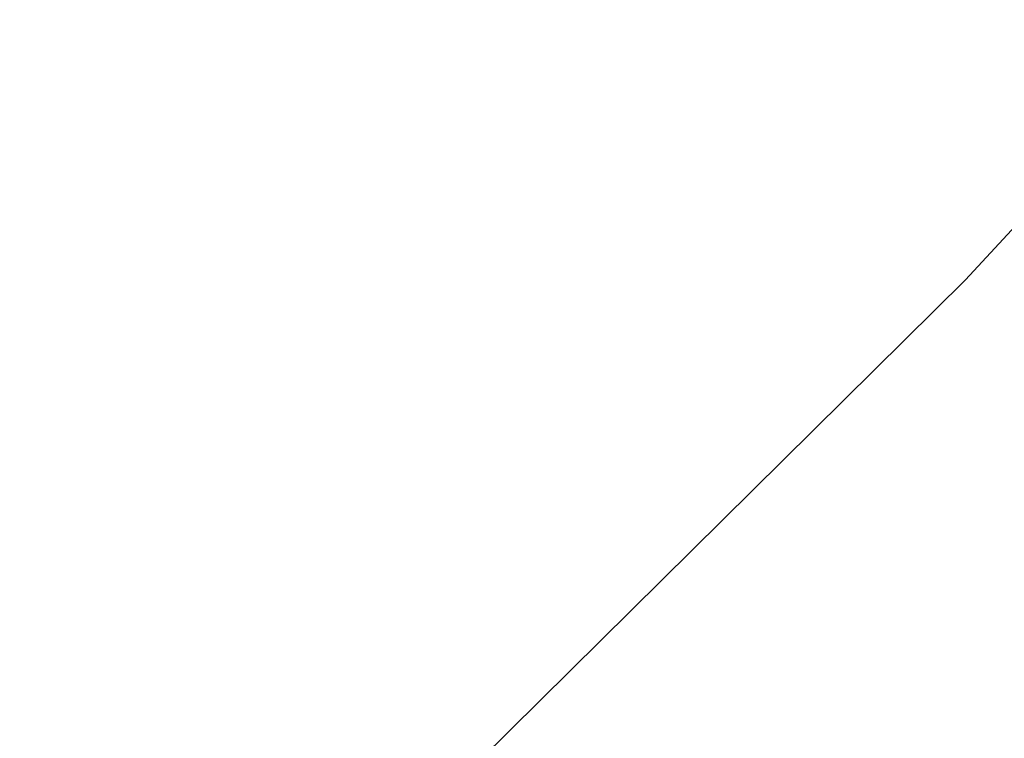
# Model space of a CAD drawing. Header units: millimetres. Extents: x 8 to 428, y 12 to 633.
# Tile 153 of 256: x 366.31882 to 366.32497, y 211.8852 to 211.88969. Entities that reach past the tile are written whole.
import ezdxf

# ---------------------------------------------------------------- set-up
doc = ezdxf.new("R2010")
doc.units = ezdxf.units.MM

msp = doc.modelspace()

# ---------------------------------------------------------------- linework, layer by layer
at = {"color": 7, "linetype": 'Continuous', "lineweight": 30}
msp.add_line((366.3193601, 211.8827576), (366.3247243, 211.8880615), dxfattribs=at)
at = {"color": 8, "linetype": 'Continuous', "lineweight": 0}
for points, knots in [([(363.4531709, 218.1680739), (363.4608004, 217.7171181), (363.4760604, 216.8151486), (363.506311, 215.4664949), (363.5429478, 214.121433), (363.5869215, 212.7804667), (363.6383642, 211.4436214), (363.6976083, 210.1110512), (363.7672144, 208.7386553), (363.8483195, 207.3272863), (363.9417536, 205.8777929), (364.0448452, 204.4346287), (364.1574247, 202.9981896), (364.2756847, 201.6122054), (364.3985941, 200.2764433), (364.5251606, 198.9906451), (364.6593163, 197.7118713), (364.8010896, 196.4398673), (364.9505646, 195.1739095), (365.1078494, 193.9130114), (365.2785458, 192.6143781), (365.4635913, 191.2784008), (365.6637422, 189.9061466), (365.8732428, 188.5405178), (366.0910451, 187.1817684), (366.2438929, 186.2822003), (366.3202853, 185.8326019)], [0, 0, 0, 0, 0.039963, 0.079931, 0.119909, 0.159898, 0.199904, 0.239928, 0.279975, 0.32405, 0.36814, 0.412232, 0.456315, 0.500375, 0.540396, 0.580373, 0.620295, 0.660171, 0.700031, 0.73991, 0.779841, 0.82384, 0.867889, 0.911952, 0.955994, 1, 1, 1, 1]), ([(366.3247243, 211.8880615), (366.3492608, 211.9145446), (366.4049903, 211.9746952), (366.5147363, 212.0374792), (366.6473697, 212.0805568), (366.7954526, 212.0942534), (366.9567588, 212.0780929), (367.1292305, 212.0304603), (367.309261, 211.9542429), (367.4781023, 211.8599039), (367.6319499, 211.7561997), (367.7690747, 211.6499125), (367.9033816, 211.531505), (368.047993, 211.3869481), (368.2002048, 211.2134687), (368.3552683, 211.0099574), (368.4970118, 210.79574), (368.6228673, 210.574543), (368.730358, 210.3500735), (368.8164523, 210.1262884), (368.8805383, 209.9073535), (368.9223582, 209.6965081), (368.9415629, 209.4968308), (368.9378427, 209.3113157), (368.9107642, 209.1431566), (368.8601614, 208.9949877), (368.7849484, 208.87243), (368.7114822, 208.7895348), (368.6570879, 208.7575062), (368.6417184, 208.7484563)], [0, 0, 0, 0, 0.031252, 0.070983, 0.110615, 0.150105, 0.189501, 0.229126, 0.268977, 0.308916, 0.338838, 0.368653, 0.398318, 0.427865, 0.467369, 0.507036, 0.546806, 0.586602, 0.626367, 0.66609, 0.705773, 0.745455, 0.785145, 0.824836, 0.864534, 0.90429, 0.944191, 0.984231, 1, 1, 1, 1])]:
    msp.add_open_spline(points, degree=3, knots=knots, dxfattribs=at)

doc.saveas('drawing.dxf')
